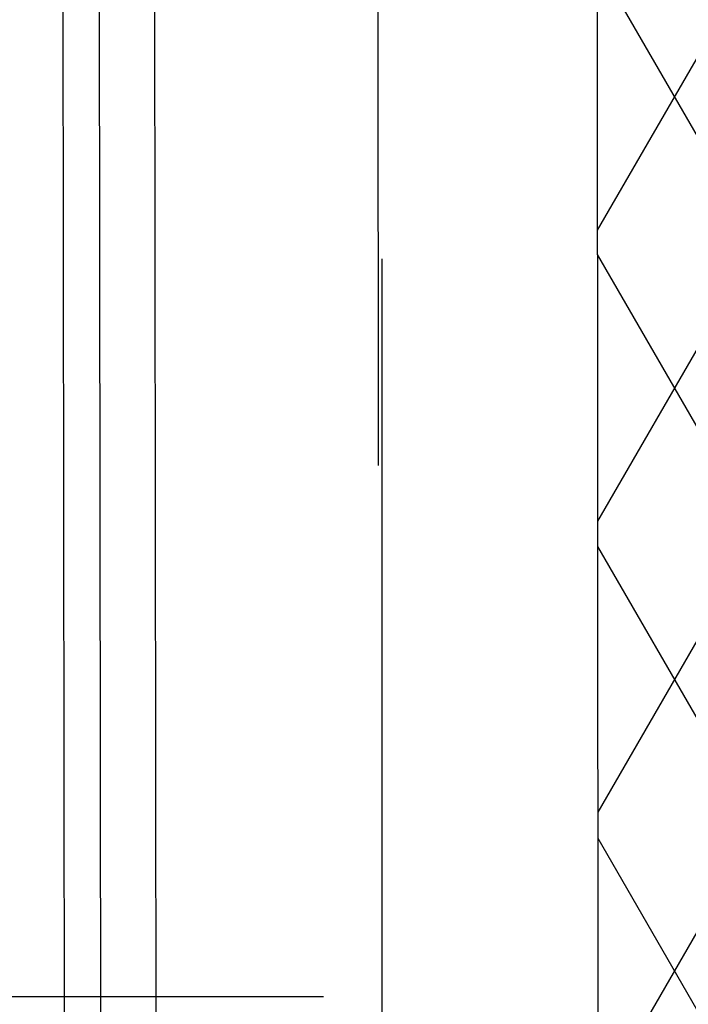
# Model space of a CAD drawing. Header units: millimetres. Extents: x -32221 to 212500, y 31663 to 93766.
# Tile 43 of 256: x 25450 to 25760, y 35848 to 36305. Entities that reach past the tile are written whole.
import ezdxf

# ---------------------------------------------------------------- set-up
doc = ezdxf.new("R2010")
doc.units = ezdxf.units.MM
doc.linetypes.add('DASHDOTX2', pattern=[50.8, 25.4, -12.7, 0, -12.7])
doc.layers.add('osie', color=251, linetype='Continuous')
doc.layers.add('Sciany', color=251, linetype='Continuous')

msp = doc.modelspace()

# ---------------------------------------------------------------- hatches: boundary and pattern name
at = {"layer": 'Sciany', "transparency": 33554687}
h = msp.add_hatch(dxfattribs=at)
h.set_pattern_fill('DIAMONDS', color=256, scale=21.298246, style=0)
h.set_pattern_definition([(60, (11230.126, 27072.76), (-58.56231, 33.81097), []), (120, (11230.126, 27072.76), (-58.56231, -33.81097), [])])
h.paths.add_polyline_path([(25207.296, 62052.787), (16004.646, 62062.25), (16004.646, 61960.019), (25207.19, 61950.599)])
h.paths.add_polyline_path([(27001.174, 59450.093), (26993.104, 62050.95), (26399.997, 62051.56), (26399.89, 61949.228), (26890.873, 61948.719), (26898.583, 59463.521)])
h.paths.add_polyline_path([(25822.508, 47649.75), (25822.508, 50675.258), (25717.502, 50684.438), (25720.277, 47649.62)])
h.paths.add_polyline_path([(26684.877, 47841.043), (26694.389, 47841.033), (26890.873, 47840.829), (26898.583, 45355.632), (27001.174, 45342.204), (26993.104, 47943.061), (26703.598, 47943.33), (26684.888, 47943.347), (26684.922, 47884.562)])
h.paths.add_polyline_path([(15976.788, 33439.499), (25822.508, 33439.499), (25822.508, 36567.368), (25717.502, 36576.548), (25720.277, 33541.73), (15976.878, 33529.807)])

# ---------------------------------------------------------------- linework, layer by layer
at = {"layer": 'osie', "linetype": 'DASHDOTX2', "ltscale": 25}
msp.add_line((25617.915, 33019.002), (25617.915, 62730.045), dxfattribs=at)
at = {"layer": 'osie', "linetype": 'DASHDOTX2', "ltscale": 20}
msp.add_line((25615.581, 36606.259), (25617.915, 33651.398), dxfattribs=at)
at = {"layer": 'osie'}
msp.add_line((16056.145, 35851.817), (25590.706, 35851.817), dxfattribs=at)
at = {"layer": 'Sciany'}
for p, q in [((25472.898, 33788.476), (25469.448, 36597.653)), ((25489.955, 33771.459), (25486.333, 36595.368)), ((25515.554, 33745.933), (25512.096, 36590.306)), ((25720.277, 33541.73), (25717.489, 36590.565))]:
    msp.add_line(p, q, dxfattribs=at)

doc.saveas('drawing.dxf')
